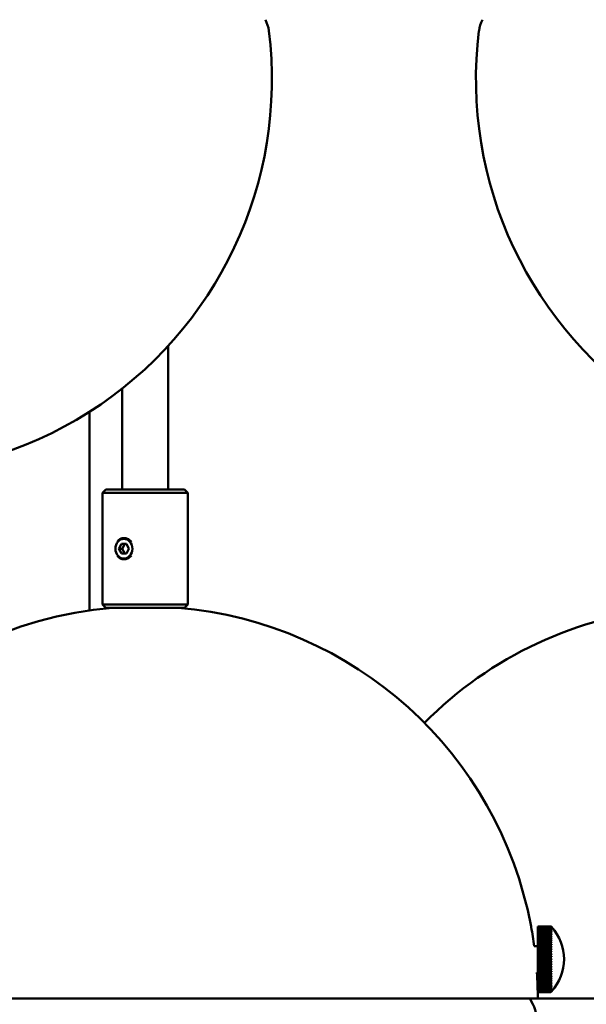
# Model space of a CAD drawing. Header units: millimetres. Extents: x 849 to 4035, y 828 to 3843.
# Tile 41 of 105: x 2344 to 2431, y 1545 to 1695. Entities that reach past the tile are written whole.
import ezdxf

# ---------------------------------------------------------------- set-up
doc = ezdxf.new("R2010")
doc.units = ezdxf.units.MM
doc.header["$LTSCALE"] = 15
doc.layers.add('Widoczne (ISO)', color=7, linetype='Continuous', lineweight=50)
doc.layers.add('Wymiar (ISO)', color=7, linetype='Continuous', lineweight=18)
doc.styles.add('Tekst notatki (ISO)', font='tahoma.ttf')
doc.dimstyles.new('Domyślne (ISO)', dxfattribs={"dimscale": 15, "dimtxt": 3, "dimasz": 3, "dimexe": 3.175, "dimexo": 0, "dimgap": 0.762, "dimtad": 1, "dimdec": 1, "dimlfac": 0.03937, "dimrnd": 1e-08, "dimzin": 0, "dimdsep": 46, "dimtxsty": 'Tekst notatki (ISO)', "dimblk": 'Filled-1', "dimcen": 0.09, "dimdle": 10, "dimse1": 1, "dimse2": 1, "dimclrd": 256, "dimclre": 256, "dimclrt": 256, "dimadec": 0, "dimazin": 0, "dimtfac": 0.666667, "dimtmove": 0, "dimatfit": 3, "dimfxl": 1, "dimtolj": 1, "dimlwd": 15, "dimlwe": 15, "dimarcsym": 0})

# ---------------------------------------------------------------- blocks, each defined once
blk = doc.blocks.new('Filled-1')
at = {"color": 0}
for p, q in [((0, 0), (-1, 0.25)), ((-1, 0.25), (-1, -0.25)), ((-1, 0), (0, 0)), ((-1, -0.25), (0, 0))]:
    blk.add_line(p, q, dxfattribs=at)
at = {"color": 0, "flags": 128}
blk.add_lwpolyline([(-1, -0.25), (0, 0), (-1, 0.25), (-1, -0.25)], dxfattribs=at)
at = {"color": 0}
blk.add_solid([(-1, -0.25), (0, 0), (-1, 0.25), (-1, -0.25)], dxfattribs=at)
blk = doc.blocks.new('*D6')
at = {"layer": 'Defpoints', "color": 0, "transparency": 16777216}
for p in [(2539.48, 1773.6), (2826.63, 1773.6), (2278.48, 1176.06)]:
    blk.add_point(p, dxfattribs=at)
at = {"layer": 'Wymiar (ISO)', "lineweight": 15, "transparency": 16777216}
blk.add_line((2826.63, 1221.06), (2826.63, 1728.6), dxfattribs=at)
at = {"layer": 'Wymiar (ISO)', "lineweight": 15, "transparency": 16777216, "xscale": 45, "yscale": 45, "zscale": 45}
for p, rotation in [((2826.63, 1773.6), 90), ((2826.63, 1176.06), 270)]:
    blk.add_blockref('Filled-1', p, dxfattribs=dict(at, rotation=rotation))
at = {"layer": 'Wymiar (ISO)', "lineweight": 18, "transparency": 16777216, "insert": (2692.21, 1366.31), "char_height": 45, "attachment_point": 1, "rotation": 90, "style": 'Tekst notatki (ISO)'}
blk.add_mtext('\\A1;23.5\\P598 mm', dxfattribs=at)
blk = doc.blocks.new('*D7')
at = {"layer": 'Defpoints', "color": 0, "transparency": 16777216}
for p in [(2505.32, 2308.97), (3058.48, 2308.97), (2278.48, 1176.06)]:
    blk.add_point(p, dxfattribs=at)
at = {"layer": 'Wymiar (ISO)', "lineweight": 15, "transparency": 16777216}
blk.add_line((3058.48, 1221.06), (3058.48, 2263.97), dxfattribs=at)
at = {"layer": 'Wymiar (ISO)', "lineweight": 15, "transparency": 16777216, "xscale": 45, "yscale": 45, "zscale": 45}
for p, rotation in [((3058.48, 2308.97), 90), ((3058.48, 1176.06), 270)]:
    blk.add_blockref('Filled-1', p, dxfattribs=dict(at, rotation=rotation))
at = {"layer": 'Wymiar (ISO)', "lineweight": 18, "transparency": 16777216, "insert": (2924.33, 1618.7), "char_height": 45, "attachment_point": 1, "rotation": 90, "style": 'Tekst notatki (ISO)'}
blk.add_mtext('\\A1;44.6\\P1133 mm', dxfattribs=at)
blk = doc.blocks.new('*D8')
at = {"layer": 'Defpoints', "color": 0, "transparency": 16777216}
for p in [(1978.86, 1686.06), (2593.48, 1686.06), (2593.48, 903.19)]:
    blk.add_point(p, dxfattribs=at)
at = {"layer": 'Wymiar (ISO)', "lineweight": 15, "transparency": 16777216}
blk.add_line((2023.86, 903.19), (2548.48, 903.19), dxfattribs=at)
at = {"layer": 'Wymiar (ISO)', "lineweight": 15, "transparency": 16777216, "xscale": 45, "yscale": 45, "zscale": 45, "rotation": 180}
blk.add_blockref('Filled-1', (1978.86, 903.19), dxfattribs=at)
at = {"layer": 'Wymiar (ISO)', "lineweight": 15, "transparency": 16777216, "xscale": 45, "yscale": 45, "zscale": 45}
blk.add_blockref('Filled-1', (2593.48, 903.19), dxfattribs=at)
at = {"layer": 'Wymiar (ISO)', "lineweight": 18, "transparency": 16777216, "insert": (2193.95, 1037.52), "char_height": 45, "attachment_point": 1, "style": 'Tekst notatki (ISO)'}
blk.add_mtext('\\A1;24.8\\P63 mm', dxfattribs=at)

msp = doc.modelspace()

# ---------------------------------------------------------------- linework, layer by layer
at = {"layer": 'Widoczne (ISO)'}
for p, q in [((2366.98, 1645.51), (2366.98, 1623.6)), ((2359.98, 1639), (2359.98, 1623.6)), ((2354.98, 1635.45), (2354.98, 1605.2)), ((2357.48, 1623.6), (2356.98, 1623.1)), ((2369.98, 1623.1), (2356.98, 1623.1)), ((2356.98, 1623.1), (2356.98, 1606.1)), ((2357.48, 1623.6), (2369.48, 1623.6)), ((2369.48, 1623.6), (2369.98, 1623.1)), ((2369.98, 1623.1), (2369.98, 1606.1)), ((2359.48, 1614.6), (2359.86, 1615.35)), ((2359.86, 1613.85), (2359.48, 1614.6)), ((2359.48, 1614.6), (2359.98, 1614.6)), ((2359.86, 1615.35), (2360.61, 1615.35)), ((2359.98, 1614.6), (2360.36, 1615.35)), ((2360.36, 1613.85), (2359.98, 1614.6)), ((2360.61, 1615.35), (2360.98, 1614.6)), ((2360.98, 1614.6), (2360.61, 1613.85)), ((2360.61, 1613.85), (2359.86, 1613.85)), ((2356.98, 1606.1), (2369.98, 1606.1)), ((2357.48, 1605.6), (2356.98, 1606.1)), ((2369.48, 1605.6), (2357.48, 1605.6)), ((2369.48, 1605.6), (2369.98, 1606.1)), ((2422.21, 1557.06), (2422.23, 1557.06)), ((2422.23, 1556.85), (2422.23, 1557.06)), ((2425.23, 1557.06), (2423.23, 1557.06)), ((2423.23, 1557.06), (2423.23, 1557.05)), ((2423.23, 1557.05), (2425.23, 1557.05)), ((2423.23, 1557.04), (2423.23, 1557.05)), ((2425.23, 1557.04), (2423.23, 1557.04)), ((2423.23, 1557.04), (2423.23, 1557.01)), ((2423.23, 1557.01), (2425.23, 1557.01)), ((2423.23, 1556.99), (2423.23, 1557.01)), ((2425.23, 1557.06), (2425.23, 1557.05)), ((2425.23, 1557.04), (2425.23, 1557.01)), ((2425.23, 1556.99), (2423.23, 1556.99)), ((2423.23, 1556.99), (2423.23, 1556.94)), ((2423.23, 1556.94), (2425.23, 1556.94)), ((2423.23, 1556.91), (2423.23, 1556.94)), ((2425.23, 1556.91), (2423.23, 1556.91)), ((2423.23, 1556.91), (2423.23, 1556.83)), ((2423.23, 1556.83), (2425.23, 1556.83)), ((2423.23, 1556.8), (2423.23, 1556.83)), ((2425.23, 1556.8), (2423.23, 1556.8)), ((2423.23, 1556.8), (2423.23, 1556.7)), ((2423.23, 1556.7), (2425.23, 1556.7)), ((2423.23, 1556.66), (2423.23, 1556.7)), ((2425.23, 1556.66), (2423.23, 1556.66)), ((2423.23, 1556.66), (2423.23, 1556.54)), ((2423.23, 1556.54), (2425.23, 1556.54)), ((2423.23, 1556.5), (2423.23, 1556.54)), ((2425.23, 1556.5), (2423.23, 1556.5)), ((2423.23, 1556.5), (2423.23, 1556.35)), ((2423.23, 1556.35), (2425.23, 1556.35)), ((2423.23, 1556.3), (2423.23, 1556.35)), ((2425.23, 1556.3), (2423.23, 1556.3)), ((2423.23, 1556.3), (2423.23, 1556.14)), ((2423.23, 1556.14), (2425.23, 1556.14)), ((2423.23, 1556.08), (2423.23, 1556.14)), ((2425.23, 1556.08), (2423.23, 1556.08)), ((2423.23, 1556.08), (2423.23, 1555.9)), ((2423.23, 1555.9), (2425.23, 1555.9)), ((2423.23, 1555.83), (2423.23, 1555.9)), ((2425.23, 1555.83), (2423.23, 1555.83)), ((2423.23, 1555.83), (2423.23, 1555.64)), ((2423.23, 1555.64), (2425.23, 1555.64)), ((2423.23, 1555.57), (2423.23, 1555.64)), ((2425.23, 1555.57), (2423.23, 1555.57)), ((2423.23, 1555.57), (2423.23, 1555.57)), ((2423.23, 1555.57), (2423.23, 1555.35)), ((2425.23, 1556.99), (2425.23, 1556.94)), ((2425.23, 1556.91), (2425.23, 1556.83)), ((2425.23, 1556.8), (2425.23, 1556.7)), ((2425.23, 1556.66), (2425.23, 1556.54)), ((2425.23, 1556.5), (2425.23, 1556.35)), ((2425.23, 1556.3), (2425.23, 1556.14)), ((2425.23, 1556.08), (2425.23, 1555.9)), ((2425.23, 1555.83), (2425.23, 1555.64)), ((2425.23, 1555.57), (2425.31, 1555.57)), ((2425.23, 1555.57), (2425.23, 1555.35)), ((2425.25, 1555.82), (2425.31, 1555.82)), ((2425.26, 1556.06), (2425.31, 1556.06)), ((2425.27, 1556.27), (2425.31, 1556.27)), ((2425.28, 1556.45), (2425.31, 1556.45)), ((2425.29, 1556.61), (2425.31, 1556.61)), ((2425.3, 1556.84), (2425.31, 1556.84)), ((2425.3, 1556.74), (2425.31, 1556.74)), ((2425.31, 1556.98), (2425.31, 1556.98)), ((2425.31, 1556.96), (2425.31, 1556.97)), ((2425.31, 1556.91), (2425.31, 1556.93)), ((2425.31, 1556.83), (2425.31, 1556.86)), ((2425.31, 1556.72), (2425.31, 1556.76)), ((2425.31, 1556.59), (2425.31, 1556.63)), ((2425.31, 1556.42), (2425.31, 1556.47)), ((2425.31, 1556.23), (2425.31, 1556.28)), ((2425.31, 1556.01), (2425.31, 1556.07)), ((2425.31, 1555.77), (2425.31, 1555.84)), ((2425.31, 1555.51), (2425.31, 1555.58)), ((2423.23, 1554.06), (2422.69, 1554.06)), ((2423.23, 1555.35), (2425.23, 1555.35)), ((2423.23, 1555.29), (2423.23, 1555.35)), ((2423.23, 1555.29), (2425.31, 1555.29)), ((2423.23, 1555.27), (2423.23, 1555.29)), ((2425.23, 1555.27), (2423.23, 1555.27)), ((2423.23, 1555.27), (2423.23, 1555.05)), ((2423.23, 1555.05), (2425.23, 1555.05)), ((2423.23, 1554.99), (2423.23, 1555.05)), ((2423.23, 1554.99), (2425.31, 1554.99)), ((2423.23, 1554.96), (2423.23, 1554.99)), ((2425.23, 1554.96), (2423.23, 1554.96)), ((2423.23, 1554.96), (2423.23, 1554.72)), ((2423.23, 1554.72), (2425.23, 1554.72)), ((2423.23, 1554.67), (2423.23, 1554.72)), ((2423.23, 1554.67), (2425.31, 1554.67)), ((2423.23, 1554.64), (2423.23, 1554.67)), ((2425.23, 1554.64), (2423.23, 1554.64)), ((2423.23, 1554.64), (2423.23, 1554.38)), ((2423.23, 1554.38), (2425.23, 1554.38)), ((2423.23, 1554.34), (2423.23, 1554.38)), ((2423.23, 1554.34), (2425.31, 1554.34)), ((2423.23, 1554.29), (2423.23, 1554.34)), ((2425.23, 1554.29), (2423.23, 1554.29)), ((2423.23, 1554.29), (2423.23, 1554.03)), ((2423.23, 1554.03), (2425.23, 1554.03)), ((2423.23, 1553.99), (2423.23, 1554.03)), ((2425.23, 1555.27), (2425.23, 1555.05)), ((2425.23, 1554.96), (2425.23, 1554.72)), ((2425.23, 1554.64), (2425.23, 1554.38)), ((2425.23, 1554.29), (2425.23, 1554.03)), ((2425.31, 1555.22), (2425.31, 1555.3)), ((2425.31, 1554.92), (2425.31, 1555)), ((2425.31, 1554.59), (2425.31, 1554.68)), ((2425.31, 1554.25), (2425.31, 1554.34)), ((2423.23, 1553.99), (2425.31, 1553.99)), ((2423.23, 1553.93), (2423.23, 1553.99)), ((2425.23, 1553.93), (2423.23, 1553.93)), ((2423.23, 1553.93), (2423.23, 1553.66)), ((2423.23, 1553.66), (2425.23, 1553.66)), ((2423.23, 1553.63), (2423.23, 1553.66)), ((2423.23, 1553.63), (2425.31, 1553.63)), ((2423.23, 1553.56), (2423.23, 1553.63)), ((2425.23, 1553.56), (2423.23, 1553.56)), ((2423.23, 1553.56), (2423.23, 1553.28)), ((2423.23, 1553.28), (2425.23, 1553.28)), ((2423.23, 1553.26), (2423.23, 1553.28)), ((2423.23, 1553.26), (2425.31, 1553.26)), ((2423.23, 1553.19), (2423.23, 1553.26)), ((2425.23, 1553.19), (2423.23, 1553.19)), ((2423.23, 1553.19), (2423.23, 1552.9)), ((2423.23, 1552.9), (2425.23, 1552.9)), ((2423.23, 1552.88), (2423.23, 1552.9)), ((2423.23, 1552.88), (2425.31, 1552.88)), ((2423.23, 1552.8), (2423.23, 1552.88)), ((2425.23, 1552.8), (2423.23, 1552.8)), ((2423.23, 1552.8), (2423.23, 1552.51)), ((2423.23, 1552.51), (2425.23, 1552.51)), ((2423.23, 1552.5), (2423.23, 1552.51)), ((2423.23, 1552.5), (2425.31, 1552.5)), ((2423.23, 1552.41), (2423.23, 1552.5)), ((2425.23, 1553.93), (2425.23, 1553.66)), ((2425.23, 1553.56), (2425.23, 1553.28)), ((2425.23, 1553.19), (2425.23, 1552.9)), ((2425.23, 1552.8), (2425.23, 1552.51)), ((2425.31, 1553.9), (2425.31, 1553.99)), ((2425.31, 1553.54), (2425.31, 1553.63)), ((2425.31, 1553.17), (2425.31, 1553.26)), ((2425.31, 1552.79), (2425.31, 1552.89)), ((2425.31, 1552.4), (2425.31, 1552.5)), ((2425.23, 1552.41), (2423.23, 1552.41)), ((2423.23, 1552.41), (2423.23, 1552.12)), ((2423.23, 1552.12), (2425.23, 1552.12)), ((2423.23, 1552.12), (2423.23, 1552.12)), ((2423.23, 1552.12), (2425.31, 1552.12)), ((2423.23, 1552.02), (2423.23, 1552.12)), ((2425.23, 1552.02), (2423.23, 1552.02)), ((2423.23, 1552.02), (2423.23, 1551.72)), ((2423.23, 1551.72), (2425.23, 1551.72)), ((2423.23, 1551.63), (2423.23, 1551.72)), ((2425.31, 1551.63), (2423.23, 1551.63)), ((2423.23, 1551.63), (2423.23, 1551.63)), ((2425.23, 1551.63), (2423.23, 1551.63)), ((2423.23, 1551.63), (2423.23, 1551.33)), ((2423.23, 1551.33), (2425.23, 1551.33)), ((2423.23, 1551.25), (2423.23, 1551.33)), ((2425.31, 1551.25), (2423.23, 1551.25)), ((2423.23, 1551.24), (2423.23, 1551.25)), ((2423.23, 1551.24), (2423.23, 1550.95)), ((2425.23, 1551.24), (2423.23, 1551.24)), ((2425.23, 1552.41), (2425.23, 1552.12)), ((2425.23, 1552.02), (2425.23, 1551.72)), ((2425.23, 1551.63), (2425.23, 1551.33)), ((2425.23, 1551.24), (2425.23, 1550.95)), ((2425.31, 1552.02), (2425.31, 1552.12)), ((2425.31, 1551.63), (2425.31, 1551.73)), ((2425.31, 1551.25), (2425.31, 1551.35)), ((2423.23, 1550.06), (2423.1, 1550.06)), ((2423.23, 1550.95), (2425.23, 1550.95)), ((2423.23, 1550.87), (2423.23, 1550.95)), ((2425.31, 1550.87), (2423.23, 1550.87)), ((2423.23, 1550.85), (2423.23, 1550.87)), ((2425.23, 1550.85), (2423.23, 1550.85)), ((2423.23, 1550.85), (2423.23, 1550.57)), ((2423.23, 1550.57), (2425.23, 1550.57)), ((2423.23, 1550.51), (2423.23, 1550.57)), ((2425.31, 1550.51), (2423.23, 1550.51)), ((2423.23, 1550.47), (2423.23, 1550.51)), ((2425.23, 1550.47), (2423.23, 1550.47)), ((2423.23, 1550.47), (2423.23, 1550.2)), ((2423.23, 1550.2), (2425.23, 1550.2)), ((2423.23, 1550.15), (2423.23, 1550.2)), ((2425.31, 1550.15), (2423.23, 1550.15)), ((2423.23, 1550.11), (2423.23, 1550.15)), ((2425.23, 1550.11), (2423.23, 1550.11)), ((2423.23, 1550.11), (2423.23, 1549.84)), ((2423.23, 1549.84), (2425.23, 1549.84)), ((2423.23, 1549.8), (2423.23, 1549.84)), ((2425.31, 1549.8), (2423.23, 1549.8)), ((2423.23, 1549.75), (2423.23, 1549.8)), ((2425.23, 1549.75), (2423.23, 1549.75)), ((2423.23, 1549.75), (2423.23, 1549.5)), ((2425.23, 1550.85), (2425.23, 1550.57)), ((2425.23, 1550.47), (2425.23, 1550.2)), ((2425.23, 1550.11), (2425.23, 1549.84)), ((2425.23, 1549.75), (2425.23, 1549.5)), ((2425.31, 1550.87), (2425.31, 1550.97)), ((2425.31, 1550.5), (2425.31, 1550.59)), ((2425.31, 1550.14), (2425.31, 1550.23)), ((2425.31, 1549.79), (2425.31, 1549.88)), ((2425.31, 1549.45), (2425.31, 1549.54)), ((2423.23, 1549.5), (2425.23, 1549.5)), ((2423.23, 1549.46), (2423.23, 1549.5)), ((2425.31, 1549.46), (2423.23, 1549.46)), ((2423.23, 1549.41), (2423.23, 1549.46)), ((2425.23, 1549.41), (2423.23, 1549.41)), ((2423.23, 1549.41), (2423.23, 1549.17)), ((2423.23, 1549.17), (2425.23, 1549.17)), ((2423.23, 1549.15), (2423.23, 1549.17)), ((2425.31, 1549.15), (2423.23, 1549.15)), ((2423.23, 1549.09), (2423.23, 1549.15)), ((2425.23, 1549.09), (2423.23, 1549.09)), ((2423.23, 1549.09), (2423.23, 1548.86)), ((2423.23, 1548.86), (2425.23, 1548.86)), ((2423.23, 1548.85), (2423.23, 1548.86)), ((2425.31, 1548.85), (2423.23, 1548.85)), ((2423.23, 1548.78), (2423.23, 1548.85)), ((2425.23, 1548.78), (2423.23, 1548.78)), ((2423.23, 1548.78), (2423.23, 1548.57)), ((2425.31, 1548.57), (2423.23, 1548.57)), ((2423.23, 1548.49), (2423.23, 1548.57)), ((2423.23, 1548.57), (2425.23, 1548.57)), ((2423.23, 1548.57), (2423.23, 1548.57)), ((2425.23, 1548.49), (2423.23, 1548.49)), ((2423.23, 1548.49), (2423.23, 1548.3)), ((2423.23, 1548.23), (2423.23, 1548.3)), ((2423.23, 1548.3), (2425.23, 1548.3)), ((2425.23, 1548.23), (2423.23, 1548.23)), ((2423.23, 1548.23), (2423.23, 1548.05)), ((2423.23, 1547.99), (2423.23, 1548.05)), ((2423.23, 1548.05), (2425.23, 1548.05)), ((2425.23, 1549.41), (2425.23, 1549.17)), ((2425.23, 1549.09), (2425.23, 1548.86)), ((2425.23, 1548.78), (2425.23, 1548.57)), ((2425.23, 1548.49), (2425.23, 1548.3)), ((2425.23, 1548.23), (2425.23, 1548.05)), ((2425.31, 1548.31), (2425.25, 1548.31)), ((2425.31, 1548.07), (2425.26, 1548.07)), ((2425.31, 1549.14), (2425.31, 1549.22)), ((2425.31, 1548.83), (2425.31, 1548.91)), ((2425.31, 1548.55), (2425.31, 1548.62)), ((2425.31, 1548.29), (2425.31, 1548.36)), ((2425.31, 1548.06), (2425.31, 1548.12)), ((2425.23, 1547.99), (2423.23, 1547.99)), ((2423.23, 1547.99), (2423.23, 1547.83)), ((2423.23, 1547.78), (2423.23, 1547.83)), ((2423.23, 1547.83), (2425.23, 1547.83)), ((2425.23, 1547.78), (2423.23, 1547.78)), ((2423.23, 1547.78), (2423.23, 1547.63)), ((2423.23, 1547.59), (2423.23, 1547.63)), ((2423.23, 1547.63), (2425.23, 1547.63)), ((2425.23, 1547.59), (2423.23, 1547.59)), ((2423.23, 1547.59), (2423.23, 1547.46)), ((2423.23, 1547.43), (2423.23, 1547.46)), ((2423.23, 1547.46), (2425.23, 1547.46)), ((2425.23, 1547.43), (2423.23, 1547.43)), ((2423.23, 1547.43), (2423.23, 1547.32)), ((2423.23, 1547.29), (2423.23, 1547.32)), ((2423.23, 1547.32), (2425.23, 1547.32)), ((2425.23, 1547.29), (2423.23, 1547.29)), ((2423.23, 1547.29), (2423.23, 1547.21)), ((2423.23, 1547.19), (2423.23, 1547.21)), ((2423.23, 1547.21), (2425.23, 1547.21)), ((2425.23, 1547.19), (2423.23, 1547.19)), ((2423.23, 1547.19), (2423.23, 1547.13)), ((2423.23, 1547.12), (2423.23, 1547.13)), ((2423.23, 1547.13), (2425.23, 1547.13)), ((2425.23, 1547.12), (2423.23, 1547.12)), ((2423.23, 1547.12), (2423.23, 1547.08)), ((2423.23, 1547.07), (2423.23, 1547.08)), ((2423.23, 1547.08), (2425.23, 1547.08)), ((2425.23, 1547.07), (2423.23, 1547.07)), ((2423.23, 1547.07), (2423.23, 1547.06)), ((2423.23, 1547.06), (2423.23, 1547.06)), ((2425.23, 1547.06), (2423.23, 1547.06)), ((2423.23, 1547.06), (2425.23, 1547.06)), ((2425.23, 1547.99), (2425.23, 1547.83)), ((2425.23, 1547.78), (2425.23, 1547.63)), ((2425.23, 1547.59), (2425.23, 1547.46)), ((2425.23, 1547.43), (2425.23, 1547.32)), ((2425.23, 1547.29), (2425.23, 1547.21)), ((2425.23, 1547.19), (2425.23, 1547.13)), ((2425.23, 1547.12), (2425.23, 1547.08)), ((2425.23, 1547.07), (2425.23, 1547.06)), ((2425.31, 1547.86), (2425.27, 1547.86)), ((2425.31, 1547.68), (2425.28, 1547.68)), ((2425.31, 1547.52), (2425.29, 1547.52)), ((2425.31, 1547.39), (2425.3, 1547.39)), ((2425.31, 1547.29), (2425.3, 1547.29)), ((2425.31, 1547.85), (2425.31, 1547.9)), ((2425.31, 1547.66), (2425.31, 1547.71)), ((2425.31, 1547.5), (2425.31, 1547.54)), ((2425.31, 1547.37), (2425.31, 1547.4)), ((2425.31, 1547.27), (2425.31, 1547.29)), ((2425.31, 1547.2), (2425.31, 1547.21)), ((2425.31, 1547.16), (2425.31, 1547.16)), ((2425.31, 1547.14), (2425.31, 1547.14)), ((2303.73, 1546.06), (2423.23, 1546.06)), ((2422.04, 1546.06), (2422.49, 1545.19)), ((2423.23, 1546.06), (2508.23, 1546.06))]:
    msp.add_line(p, q, dxfattribs=at)
for centre, radius, start, end in [((2377.34, 1692.88), 5, 7.1241, 27.4943), ((2419.25, 1692.88), 5, 152.5057, 172.8759), ((2322.76, 1686.06), 60, 172.8759, 7.1241), ((2473.82, 1686.06), 60, 172.8759, 7.1241), ((2363.48, 1546.06), 59.75, 94.8002, 180), ((2363.48, 1546.06), 59.75, 10.6087, 85.1998), ((2448.48, 1546.06), 59.75, 94.8002, 135.3405), ((2419.98, 1552.06), 7.25, 42.7111, 43.6014), ((2363.48, 1546.06), 59.75, 7.6945, 10.4973), ((2419.98, 1552.06), 7.25, 317.2874, 42.7126), ((2363.48, 1546.06), 59.75, 0, 3.8386), ((2419.98, 1552.06), 7.25, 316.3986, 317.2889), ((2419.98, 1552.06), 7.25, 316.3986, 317.2889), ((2418.06, 1542.88), 5, 7.1241, 27.4943)]:
    msp.add_arc(centre, radius, start, end, dxfattribs=at)
msp.add_ellipse((2360.23, 1614.6), major_axis=(0, -1.5), ratio=0.866025, dxfattribs=at)
for centre, major_axis, ratio, start_param, end_param in [((2419.98, 1552.07), (7.25, 0), 0.997011, 0.745451, 0.760988), ((2419.98, 1552.06), (-7.25, 0), 0.997011, 3.887043, 3.90258), ((2419.98, 1552.07), (7.25, 0), 0.987875, 0.745451, 0.760988), ((2419.98, 1552.05), (-7.25, 0), 0.987875, 3.887043, 3.90258), ((2419.98, 1552.07), (7.25, 0), 0.97265, 0.745451, 0.760988), ((2419.98, 1552.05), (-7.25, 0), 0.97265, 3.887043, 3.90258), ((2419.98, 1552.08), (7.25, 0), 0.951427, 0.745451, 0.760988), ((2419.98, 1552.05), (-7.25, 0), 0.951427, 3.887043, 3.90258), ((2419.98, 1552.08), (7.25, 0), 0.924338, 0.745451, 0.760988), ((2419.98, 1552.04), (-7.25, 0), 0.924338, 3.887043, 3.90258), ((2419.98, 1552.08), (7.25, 0), 0.891551, 0.745451, 0.760988), ((2419.98, 1552.04), (-7.25, 0), 0.891551, 3.887043, 3.90258), ((2419.98, 1552.09), (7.25, 0), 0.853267, 0.745451, 0.760988), ((2419.98, 1552.04), (-7.25, 0), 0.853267, 3.887043, 3.90258), ((2419.98, 1552.09), (7.25, 0), 0.809722, 0.745451, 0.760988), ((2419.98, 1552.03), (-7.25, 0), 0.809722, 3.887043, 3.90258), ((2419.98, 1552.09), (7.25, 0), 0.761185, 0.745451, 0.760988), ((2419.98, 1552.03), (-7.25, 0), 0.761185, 3.887043, 3.90258), ((2419.98, 1552.1), (7.25, 0), 0.707955, 0.745451, 0.760988), ((2419.98, 1552.03), (-7.25, 0), 0.707955, 3.887043, 3.90258), ((2419.98, 1552.1), (7.25, 0), 0.650361, 0.745451, 0.760988), ((2419.98, 1552.02), (-7.25, 0), 0.650361, 3.887043, 3.90258), ((2419.98, 1552.1), (7.25, 0), 0.588756, 0.745451, 0.760988), ((2419.98, 1552.02), (-7.25, 0), 0.588756, 3.887043, 3.90258), ((2419.98, 1552.1), (7.25, 0), 0.523522, 0.745451, 0.760988), ((2419.98, 1552.02), (-7.25, 0), 0.523522, 3.887043, 3.90258), ((2419.98, 1552.11), (7.25, 0), 0.45506, 0.745451, 0.760988), ((2419.98, 1552.02), (-7.25, 0), 0.45506, 3.887043, 3.90258), ((2419.98, 1552.11), (7.25, 0), 0.383792, 0.745451, 0.760988), ((2419.98, 1552.02), (-7.25, 0), 0.383792, 3.887043, 3.90258), ((2419.98, 1552.11), (7.25, 0), 0.310159, 0.745451, 0.760988), ((2419.98, 1552.01), (-7.25, 0), 0.310159, 3.887043, 3.90258), ((2419.98, 1552.11), (7.25, 0), 0.234613, 0.745451, 0.760988), ((2419.98, 1552.01), (-7.25, 0), 0.234613, 3.887043, 3.90258), ((2419.98, 1552.11), (7.25, 0), 0.15762, 0.745451, 0.760988), ((2419.98, 1552.01), (-7.25, 0), 0.15762, 3.887043, 3.90258), ((2419.98, 1552.11), (7.25, 0), 0.079656, 0.745451, 0.760988), ((2419.98, 1552.01), (-7.25, 0), 0.079656, 3.887043, 3.90258), ((2419.98, 1552.11), (7.25, 0), 0.001201, 0.745451, 0.760988), ((2419.98, 1552.01), (-7.25, 0), 0.001201, 3.887043, 3.90258), ((2419.98, 1552.11), (7.25, 0), 0.077262, 5.522198, 5.537735), ((2419.98, 1552.01), (-7.25, 0), 0.077262, 2.380605, 2.396142), ((2419.98, 1552.11), (7.25, 0), 0.155248, 5.522198, 5.537735), ((2419.98, 1552.01), (-7.25, 0), 0.155248, 2.380605, 2.396142), ((2419.98, 1552.11), (7.25, 0), 0.232278, 5.522198, 5.537735), ((2419.98, 1552.01), (-7.25, 0), 0.232278, 2.380605, 2.396142), ((2419.98, 1552.11), (7.25, 0), 0.307875, 5.522198, 5.537735), ((2419.98, 1552.01), (-7.25, 0), 0.307875, 2.380605, 2.396142), ((2419.98, 1552.11), (7.25, 0), 0.381574, 5.522198, 5.537735), ((2419.98, 1552.02), (-7.25, 0), 0.381574, 2.380605, 2.396142), ((2419.98, 1552.11), (7.25, 0), 0.45292, 5.522198, 5.537735), ((2419.98, 1552.02), (-7.25, 0), 0.45292, 2.380605, 2.396142), ((2419.98, 1552.1), (7.25, 0), 0.521474, 5.522198, 5.537735), ((2419.98, 1552.02), (-7.25, 0), 0.521474, 2.380605, 2.396142), ((2419.98, 1552.1), (7.25, 0), 0.586813, 5.522198, 5.537735), ((2419.98, 1552.02), (-7.25, 0), 0.586813, 2.380605, 2.396142), ((2419.98, 1552.1), (7.25, 0), 0.648535, 5.522198, 5.537735), ((2419.98, 1552.02), (-7.25, 0), 0.648535, 2.380605, 2.396142), ((2419.98, 1552.1), (7.25, 0), 0.706257, 5.522198, 5.537735), ((2419.98, 1552.03), (-7.25, 0), 0.706257, 2.380605, 2.396142), ((2419.98, 1552.09), (7.25, 0), 0.759626, 5.522198, 5.537735), ((2419.98, 1552.03), (-7.25, 0), 0.759626, 2.380605, 2.396142), ((2419.98, 1552.09), (7.25, 0), 0.808311, 5.522198, 5.537735), ((2419.98, 1552.03), (-7.25, 0), 0.808311, 2.380605, 2.396142), ((2419.98, 1552.09), (7.25, 0), 0.852012, 5.522198, 5.537735), ((2419.98, 1552.04), (-7.25, 0), 0.852012, 2.380605, 2.396142), ((2419.98, 1552.08), (7.25, 0), 0.890461, 5.522198, 5.537735), ((2419.98, 1552.04), (-7.25, 0), 0.890461, 2.380605, 2.396142), ((2419.98, 1552.08), (7.25, 0), 0.923419, 5.522198, 5.537735), ((2419.98, 1552.04), (-7.25, 0), 0.923419, 2.380605, 2.396142), ((2419.98, 1552.08), (7.25, 0), 0.950685, 5.522198, 5.537735), ((2419.98, 1552.05), (-7.25, 0), 0.950685, 2.380605, 2.396142), ((2419.98, 1552.07), (7.25, 0), 0.972089, 5.522198, 5.537735), ((2419.98, 1552.05), (-7.25, 0), 0.972089, 2.380605, 2.396142), ((2419.98, 1552.07), (7.25, 0), 0.9875, 5.522198, 5.537735), ((2419.98, 1552.05), (-7.25, 0), 0.9875, 2.380605, 2.396142), ((2419.98, 1552.06), (-7.25, 0), 0.996822, 2.380605, 2.396142), ((2419.98, 1552.07), (7.25, 0), 0.996822, 5.522198, 5.537735)]:
    msp.add_ellipse(centre, major_axis=major_axis, ratio=ratio, start_param=start_param, end_param=end_param, dxfattribs=at)
for points, knots in [([(2359.21, 1615.64), (2359.24, 1615.68), (2359.26, 1615.71), (2359.4, 1615.89), (2359.55, 1616.02), (2359.87, 1616.18), (2360.06, 1616.22), (2360.23, 1616.22)], [1.0890755, 1.0890755, 1.0890755, 1.0890755, 1.1041419, 1.1041419, 1.1654784, 1.1654784, 1.2268149, 1.2268149, 1.2268149, 1.2268149]), ([(2360.23, 1616.22), (2360.41, 1616.22), (2360.6, 1616.18), (2360.97, 1616.02), (2361.14, 1615.89), (2361.31, 1615.71), (2361.34, 1615.68), (2361.37, 1615.64)], [0.245363, 0.245363, 0.245363, 0.245363, 0.3066995, 0.3066995, 0.368036, 0.368036, 0.3831023, 0.3831023, 0.3831023, 0.3831023]), ([(2360.23, 1612.98), (2360.06, 1612.98), (2359.87, 1613.02), (2359.55, 1613.19), (2359.4, 1613.31), (2359.26, 1613.49), (2359.24, 1613.53), (2359.21, 1613.57)], [0.7360889, 0.7360889, 0.7360889, 0.7360889, 0.7974254, 0.7974254, 0.8587619, 0.8587619, 0.8738283, 0.8738283, 0.8738283, 0.8738283]), ([(2361.37, 1613.57), (2361.34, 1613.53), (2361.31, 1613.49), (2361.14, 1613.31), (2360.97, 1613.19), (2360.6, 1613.02), (2360.41, 1612.98), (2360.23, 1612.98)], [0.5983496, 0.5983496, 0.5983496, 0.5983496, 0.6134159, 0.6134159, 0.6747524, 0.6747524, 0.7360889, 0.7360889, 0.7360889, 0.7360889])]:
    msp.add_open_spline(points, degree=3, knots=knots, dxfattribs=at)

# ---------------------------------------------------------------- dimensions: what is measured, and where the dimension line sits
at = {"layer": 'Wymiar (ISO)', "lineweight": 18}
for base, p1, p2, angle, text, override, picture, middle in [((3058.48, 2308.97), (2278.48, 1176.06), (2505.32, 2308.97), 270, '<>\\P1133 mm', {"dimgap": 0.762, "dimdec": 1, "dimlfac": 0.03937, "dimpost": '\\X', "dimse1": 1, "dimse2": 1, "dimtol": 0, "dimlim": 0, "dimtp": 0, "dimtm": 0, "dimtdec": 2, "dimtofl": 0, "dimatfit": 1, "dimtvp": -0.25}, '*D7', (3058.48, 1742.58)), ((2826.63, 1773.6), (2278.48, 1176.06), (2539.48, 1773.6), 90, '<>\\P598 mm', {"dimgap": 0.762, "dimdec": 1, "dimlfac": 0.03937, "dimpost": '\\X', "dimse1": 1, "dimse2": 1, "dimtol": 0, "dimlim": 0, "dimtp": 0, "dimtm": 0, "dimtdec": 2, "dimtofl": 0, "dimatfit": 1, "dimtvp": -0.25}, '*D6', (2826.63, 1474.83)), ((2593.48, 903.19), (1978.86, 1686.06), (2593.48, 1686.06), 180, '<>\\P63 mm', {"dimgap": 0.762, "dimdec": 1, "dimlfac": 0.04035, "dimpost": '\\X', "dimse1": 1, "dimse2": 1, "dimtol": 0, "dimlim": 0, "dimtp": 0, "dimtm": 0, "dimtdec": 2, "dimtofl": 0, "dimatfit": 1, "dimtvp": -0.25}, '*D8', (2286.17, 903.19))]:
    dim = msp.add_linear_dim(base=base, p1=p1, p2=p2, angle=angle, text=text, dimstyle='Domyślne (ISO)', override=override, dxfattribs=at)
    dim.commit()
    dim.dimension.update_dxf_attribs({"geometry": picture, "text_midpoint": middle, "dimtype": 160})

doc.saveas('drawing.dxf')
